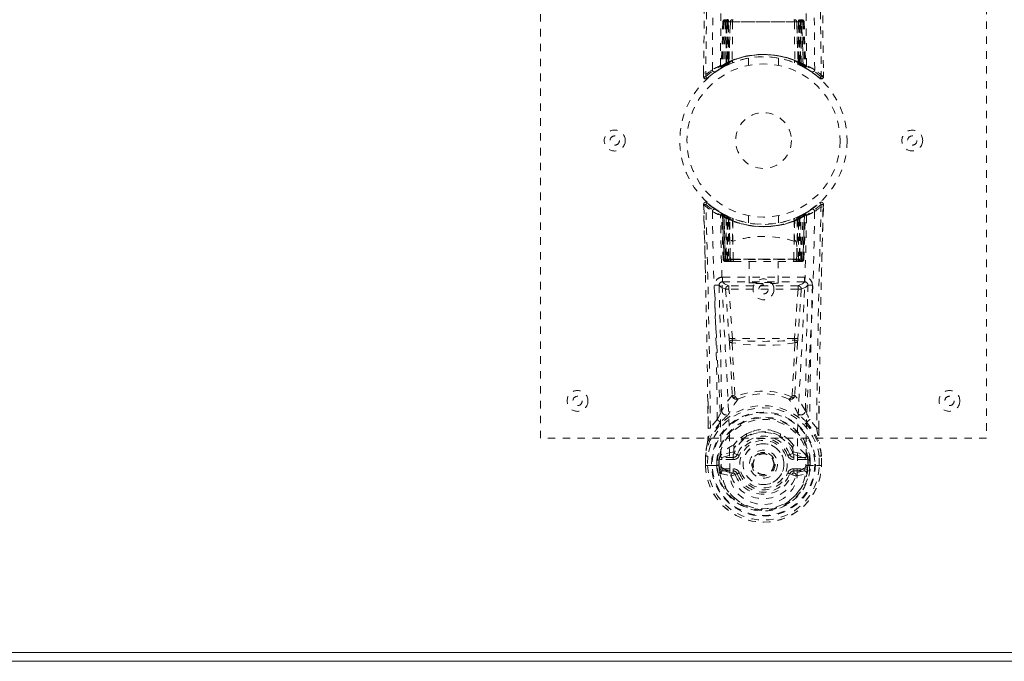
# Model space of a CAD drawing. Header units: inches. Extents: x 12.2 to 59.7, y 3.8 to 40.
# Tile 3 of 5: x 36 to 49.2, y 16.3 to 24.9. Entities that reach past the tile are written whole.
import ezdxf

# ---------------------------------------------------------------- set-up
doc = ezdxf.new("R2010")
doc.units = ezdxf.units.IN
doc.header["$MEASUREMENT"] = 0
doc.linetypes.add('SLD-Dashed', pattern=[0.075, 0.05, -0.025])
doc.linetypes.add('SLD-Solid', pattern=[0])

msp = doc.modelspace()

# ---------------------------------------------------------------- linework, layer by layer
at = {"color": 7, "linetype": 'SLD-Dashed', "lineweight": 0}
for p, q in [((42.961, 19.277), (42.961, 27.277)), ((48.961, 27.277), (48.961, 19.277)), ((45.415, 24.873), (45.394, 24.267)), ((45.428, 24.873), (45.408, 24.275)), ((45.428, 24.873), (45.415, 24.873)), ((45.447, 24.873), (45.426, 24.286)), ((45.449, 24.876), (45.427, 24.283)), ((45.514, 24.873), (45.447, 24.873)), ((45.454, 24.873), (45.454, 24.316)), ((45.461, 24.873), (45.454, 24.873)), ((45.461, 24.873), (46.46, 24.873)), ((45.461, 24.32), (45.461, 24.873)), ((45.467, 24.322), (45.468, 24.873)), ((45.468, 24.873), (45.474, 24.873)), ((45.474, 24.873), (45.474, 24.326)), ((46.448, 24.873), (45.474, 24.873)), ((45.486, 24.873), (45.486, 24.331)), ((45.492, 24.873), (45.486, 24.873)), ((45.492, 24.873), (46.43, 24.873)), ((45.492, 24.334), (45.492, 24.873)), ((45.495, 24.322), (45.514, 24.873)), ((45.515, 24.873), (45.496, 24.322)), ((45.514, 24.873), (45.515, 24.873)), ((45.545, 24.873), (45.54, 24.351)), ((46.377, 24.873), (45.545, 24.873)), ((46.377, 24.873), (46.381, 24.351)), ((46.426, 24.322), (46.407, 24.873)), ((46.407, 24.873), (46.408, 24.873)), ((46.408, 24.873), (46.427, 24.322)), ((46.475, 24.873), (46.408, 24.873)), ((46.436, 24.873), (46.43, 24.873)), ((46.43, 24.873), (46.43, 24.334)), ((46.436, 24.331), (46.436, 24.873)), ((46.448, 24.326), (46.448, 24.873)), ((46.448, 24.873), (46.454, 24.873)), ((46.454, 24.873), (46.455, 24.322)), ((46.468, 24.873), (46.46, 24.873)), ((46.46, 24.873), (46.46, 24.32)), ((46.468, 24.316), (46.468, 24.873)), ((46.495, 24.283), (46.473, 24.876)), ((46.475, 24.873), (46.496, 24.286)), ((46.493, 24.873), (46.514, 24.275)), ((46.507, 24.873), (46.493, 24.873)), ((46.507, 24.873), (46.528, 24.267)), ((45.761, 24.384), (45.761, 24.288)), ((46.161, 24.288), (46.161, 24.384)), ((45.379, 24.243), (45.393, 24.251)), ((45.394, 24.267), (45.408, 24.275)), ((45.411, 24.261), (45.478, 24.295)), ((45.426, 24.286), (45.495, 24.322)), ((45.454, 24.316), (45.461, 24.32)), ((45.466, 24.29), (45.454, 24.316)), ((45.466, 24.29), (45.458, 24.286)), ((45.474, 24.294), (45.461, 24.32)), ((45.474, 24.294), (45.466, 24.29)), ((45.474, 24.326), (45.467, 24.322)), ((45.48, 24.296), (45.467, 24.322)), ((45.471, 24.292), (45.48, 24.296)), ((45.486, 24.299), (45.474, 24.326)), ((45.478, 24.295), (45.479, 24.296)), ((45.479, 24.296), (45.486, 24.299)), ((45.486, 24.331), (45.492, 24.334)), ((45.498, 24.305), (45.486, 24.331)), ((45.504, 24.307), (45.492, 24.334)), ((45.496, 24.322), (45.495, 24.322)), ((45.504, 24.307), (45.498, 24.305)), ((46.43, 24.334), (46.418, 24.307)), ((46.424, 24.305), (46.418, 24.307)), ((46.436, 24.331), (46.424, 24.305)), ((46.427, 24.322), (46.426, 24.322)), ((46.427, 24.322), (46.496, 24.286)), ((46.43, 24.334), (46.436, 24.331)), ((46.448, 24.326), (46.436, 24.299)), ((46.455, 24.322), (46.442, 24.296)), ((46.443, 24.296), (46.444, 24.295)), ((46.444, 24.295), (46.459, 24.288)), ((46.455, 24.322), (46.448, 24.326)), ((46.46, 24.32), (46.448, 24.294)), ((46.455, 24.29), (46.448, 24.294)), ((46.468, 24.316), (46.455, 24.29)), ((46.482, 24.277), (46.455, 24.29)), ((46.46, 24.32), (46.468, 24.316)), ((46.464, 24.285), (46.511, 24.261)), ((46.514, 24.275), (46.528, 24.267)), ((46.523, 24.255), (46.537, 24.247)), ((46.529, 24.251), (46.542, 24.243)), ((45.155, 24.202), (45.154, 24.136)), ((45.155, 24.202), (45.154, 24.135)), ((45.154, 24.135), (45.184, 24.135)), ((45.157, 24.199), (45.156, 24.135)), ((45.204, 24.114), (45.245, 24.148)), ((46.676, 24.148), (46.718, 24.114)), ((46.737, 24.135), (46.717, 24.113)), ((46.767, 24.136), (46.766, 24.203)), ((45.157, 22.367), (45.155, 22.417)), ((45.157, 22.417), (45.158, 22.367)), ((45.179, 21.493), (45.16, 22.41)), ((46.633, 22.372), (46.615, 22.354)), ((46.764, 22.371), (46.765, 22.417)), ((46.765, 22.37), (46.766, 22.417)), ((45.395, 22.301), (45.382, 22.309)), ((45.401, 22.297), (45.388, 22.305)), ((45.396, 22.301), (45.395, 22.301)), ((45.41, 22.276), (45.397, 22.284)), ((45.418, 21.681), (45.397, 22.284)), ((45.399, 22.299), (45.398, 22.299)), ((45.431, 21.681), (45.41, 22.276)), ((45.41, 22.276), (45.431, 21.681)), ((45.41, 22.276), (45.41, 22.276)), ((45.413, 22.291), (45.413, 22.291)), ((45.478, 22.258), (45.413, 22.291)), ((45.429, 22.269), (45.45, 21.677)), ((45.495, 22.232), (45.429, 22.266)), ((45.449, 21.681), (45.429, 22.266)), ((45.457, 22.236), (45.47, 22.262)), ((45.475, 22.227), (45.487, 22.254)), ((45.48, 22.257), (45.478, 22.258)), ((45.487, 22.254), (45.48, 22.257)), ((45.49, 22.221), (45.501, 22.247)), ((45.501, 22.247), (45.519, 22.239)), ((45.508, 22.213), (45.519, 22.239)), ((45.761, 22.266), (45.761, 22.169)), ((46.161, 22.169), (46.161, 22.266)), ((46.403, 22.239), (46.421, 22.247)), ((46.493, 22.266), (46.427, 22.232)), ((46.439, 22.256), (46.451, 22.23)), ((46.444, 22.258), (46.442, 22.257)), ((46.508, 22.291), (46.444, 22.258)), ((46.47, 21.677), (46.493, 22.269)), ((46.473, 21.681), (46.493, 22.266)), ((46.511, 22.276), (46.491, 21.681)), ((46.491, 21.681), (46.511, 22.276)), ((46.504, 21.681), (46.525, 22.284)), ((46.508, 22.291), (46.508, 22.291)), ((46.525, 22.284), (46.511, 22.276)), ((46.511, 22.276), (46.511, 22.276)), ((46.523, 22.299), (46.523, 22.299)), ((46.54, 22.309), (46.526, 22.301)), ((46.526, 22.301), (46.526, 22.301)), ((45.457, 22.236), (45.457, 21.681)), ((45.475, 22.227), (45.457, 22.236)), ((45.471, 22.23), (45.49, 22.221)), ((45.471, 21.681), (45.471, 22.23)), ((45.475, 21.681), (45.475, 22.227)), ((45.489, 22.221), (45.489, 21.681)), ((45.508, 22.213), (45.489, 22.221)), ((45.49, 22.221), (45.49, 21.681)), ((45.495, 22.232), (45.497, 22.231)), ((45.514, 21.681), (45.495, 22.232)), ((45.497, 22.231), (45.514, 21.732)), ((45.508, 21.681), (45.508, 22.213)), ((45.547, 22.2), (45.542, 22.202)), ((45.544, 21.924), (45.542, 22.202)), ((45.55, 22.227), (45.546, 22.228)), ((45.547, 22.2), (45.549, 21.922)), ((46.376, 22.228), (46.371, 22.227)), ((46.373, 21.922), (46.375, 22.2)), ((46.38, 22.202), (46.375, 22.2)), ((46.38, 22.202), (46.377, 21.924)), ((46.407, 21.732), (46.425, 22.231)), ((46.427, 22.232), (46.408, 21.681)), ((46.433, 22.221), (46.414, 22.213)), ((46.414, 22.213), (46.414, 21.681)), ((46.425, 22.231), (46.427, 22.232)), ((46.432, 22.221), (46.451, 22.23)), ((46.432, 21.681), (46.432, 22.221)), ((46.433, 21.681), (46.433, 22.221)), ((46.465, 22.236), (46.447, 22.227)), ((46.447, 22.227), (46.447, 21.681)), ((46.451, 22.23), (46.451, 21.681)), ((46.464, 21.681), (46.465, 22.236)), ((45.548, 21.922), (45.549, 21.922)), ((45.554, 21.678), (45.548, 21.922)), ((46.368, 21.678), (46.374, 21.922)), ((46.373, 21.922), (46.374, 21.922)), ((45.418, 21.681), (45.431, 21.681)), ((45.449, 21.681), (45.514, 21.681)), ((45.457, 21.681), (45.475, 21.681)), ((45.458, 21.652), (45.471, 21.652)), ((45.461, 21.652), (45.471, 21.652)), ((45.49, 21.681), (45.471, 21.681)), ((45.479, 21.652), (45.471, 21.653)), ((45.471, 21.652), (45.472, 21.652)), ((46.447, 21.681), (45.475, 21.681)), ((45.479, 21.652), (45.537, 21.652)), ((45.489, 21.681), (45.508, 21.681)), ((45.49, 21.681), (46.432, 21.681)), ((46.414, 21.681), (45.508, 21.681)), ((45.531, 21.652), (45.508, 21.652)), ((45.515, 21.681), (45.514, 21.681)), ((45.515, 21.681), (45.516, 21.679)), ((45.544, 21.652), (45.561, 21.652)), ((45.544, 21.652), (45.544, 21.652)), ((45.561, 21.652), (46.361, 21.652)), ((45.766, 21.652), (45.766, 21.361)), ((46.156, 21.361), (46.156, 21.652)), ((46.361, 21.652), (46.377, 21.652)), ((46.377, 21.652), (46.378, 21.652)), ((46.385, 21.652), (46.443, 21.652)), ((46.414, 21.652), (46.385, 21.652)), ((46.408, 21.681), (46.406, 21.681)), ((46.406, 21.679), (46.406, 21.681)), ((46.408, 21.681), (46.473, 21.681)), ((46.414, 21.681), (46.433, 21.681)), ((46.414, 21.652), (46.414, 21.652)), ((46.414, 21.652), (46.432, 21.652)), ((46.451, 21.681), (46.432, 21.681)), ((46.447, 21.681), (46.464, 21.681)), ((46.45, 21.652), (46.461, 21.652)), ((46.45, 21.652), (46.45, 21.652)), ((46.45, 21.652), (46.464, 21.652)), ((46.473, 21.681), (46.473, 21.681)), ((46.491, 21.681), (46.504, 21.681)), ((45.409, 21.441), (45.409, 21.378)), ((46.513, 21.441), (45.409, 21.441)), ((45.409, 21.378), (46.513, 21.378)), ((45.497, 21.325), (45.497, 21.28)), ((46.425, 21.325), (45.497, 21.325)), ((46.425, 21.325), (46.425, 21.28)), ((46.513, 21.378), (46.513, 21.441)), ((45.452, 21.278), (45.499, 20.613)), ((46.425, 21.28), (45.497, 21.28)), ((45.544, 20.617), (45.497, 21.28)), ((46.425, 21.28), (46.378, 20.617)), ((46.469, 21.278), (46.423, 20.613)), ((46.425, 21.28), (46.469, 21.278)), ((46.378, 20.617), (45.544, 20.617)), ((45.216, 19.407), (45.212, 19.768)), ((45.575, 19.846), (45.575, 19.846)), ((46.347, 19.846), (46.347, 19.846)), ((46.705, 19.407), (46.71, 19.752)), ((45.339, 19.527), (45.246, 19.411)), ((46.676, 19.411), (46.582, 19.527)), ((45.809, 19.364), (45.733, 19.336)), ((46.189, 19.336), (46.115, 19.364)), ((48.961, 19.277), (42.961, 19.277)), ((45.607, 19.239), (45.558, 19.184)), ((46.363, 19.184), (46.314, 19.239)), ((45.563, 19.091), (45.396, 19.054)), ((45.553, 19.055), (45.565, 19.072)), ((45.564, 19.139), (45.563, 19.091)), ((45.566, 19.072), (45.608, 19.056)), ((46.314, 19.056), (46.356, 19.072)), ((46.356, 19.072), (46.369, 19.055)), ((46.357, 19.139), (46.359, 19.091)), ((46.359, 19.091), (46.526, 19.054)), ((45.182, 19.039), (45.181, 19.035)), ((45.181, 18.908), (45.181, 19.035)), ((45.183, 19.035), (45.182, 18.907)), ((45.211, 19.035), (45.21, 18.911)), ((45.362, 18.984), (45.332, 18.986)), ((45.332, 18.912), (45.332, 18.986)), ((45.362, 18.984), (45.361, 18.912)), ((45.366, 18.998), (45.362, 18.985)), ((45.366, 18.998), (45.366, 18.913)), ((45.4, 19.018), (45.553, 19.055)), ((45.4, 19.018), (45.4, 18.988)), ((45.553, 19.018), (45.4, 19.018)), ((45.553, 18.988), (45.4, 18.988)), ((45.553, 19.018), (45.553, 19.055)), ((45.553, 18.988), (45.553, 19.018)), ((46.369, 19.018), (46.369, 19.055)), ((46.369, 19.055), (46.522, 19.018)), ((46.522, 19.018), (46.369, 19.018)), ((46.369, 18.988), (46.369, 19.018)), ((46.522, 18.988), (46.369, 18.988)), ((46.522, 18.988), (46.522, 19.018)), ((46.56, 18.985), (46.556, 18.998)), ((46.556, 18.998), (46.556, 18.913)), ((46.59, 18.986), (46.56, 18.984)), ((46.561, 18.912), (46.56, 18.984)), ((46.59, 18.986), (46.59, 18.986)), ((46.59, 18.986), (46.59, 18.912)), ((46.711, 18.911), (46.711, 19.035)), ((46.74, 18.907), (46.739, 19.035)), ((46.74, 19.035), (46.74, 19.039)), ((46.741, 18.908), (46.74, 19.035)), ((45.181, 18.908), (45.184, 18.908)), ((45.184, 18.908), (45.211, 18.908)), ((45.211, 18.908), (45.229, 18.908)), ((45.229, 18.908), (45.247, 18.908)), ((45.229, 18.908), (45.229, 18.908)), ((45.247, 18.908), (45.389, 18.908)), ((45.361, 18.912), (45.332, 18.912)), ((45.332, 18.912), (45.332, 18.912)), ((45.366, 18.913), (45.361, 18.912)), ((45.368, 18.834), (45.361, 18.912)), ((45.383, 18.8), (45.525, 18.766)), ((45.413, 18.866), (45.413, 18.836)), ((45.413, 18.866), (45.553, 18.866)), ((45.552, 18.807), (45.413, 18.836)), ((45.413, 18.836), (45.553, 18.836)), ((45.553, 18.866), (45.553, 18.836)), ((45.553, 18.836), (45.553, 18.807)), ((46.117, 18.927), (46.117, 18.923)), ((46.369, 18.836), (46.369, 18.866)), ((46.369, 18.866), (46.509, 18.866)), ((46.369, 18.807), (46.369, 18.836)), ((46.509, 18.836), (46.369, 18.807)), ((46.369, 18.836), (46.509, 18.836)), ((46.397, 18.766), (46.539, 18.8)), ((46.509, 18.836), (46.509, 18.866)), ((46.532, 18.903), (46.533, 18.908)), ((46.533, 18.908), (46.675, 18.908)), ((46.556, 18.913), (46.561, 18.912)), ((46.59, 18.912), (46.561, 18.912)), ((46.59, 18.912), (46.59, 18.912)), ((46.675, 18.908), (46.693, 18.908)), ((46.693, 18.908), (46.711, 18.908)), ((46.693, 18.908), (46.693, 18.908)), ((46.711, 18.908), (46.738, 18.908)), ((46.738, 18.908), (46.741, 18.908)), ((45.608, 18.797), (45.581, 18.787)), ((46.341, 18.787), (46.314, 18.797))]:
    msp.add_line(p, q, dxfattribs=at)
at = {"color": 7, "linetype": 'SLD-Solid', "lineweight": 15}
for p, q in [((12.329, 16.395), (59.592, 16.395)), ((12.329, 16.395), (59.592, 16.395)), ((12.211, 16.277), (59.711, 16.277))]:
    msp.add_line(p, q, dxfattribs=at)
at = {"color": 7, "linetype": 'SLD-Dashed', "lineweight": 0, "flags": 128}
for points in [[(45.273, 24.229), (45.281, 25.276), (45.3, 26.321), (45.329, 27.363), (45.364, 28.401), (45.399, 29.435), (45.424, 30.465), (45.432, 31.49), (45.42, 32.51)], [(45.382, 24.285), (45.391, 25.329), (45.412, 26.372), (45.444, 27.412), (45.482, 28.447), (45.518, 29.479), (45.544, 30.505), (45.552, 31.527), (45.538, 32.544)], [(46.54, 24.285), (46.531, 25.329), (46.51, 26.373), (46.478, 27.412), (46.44, 28.448), (46.404, 29.479), (46.378, 30.506), (46.37, 31.528), (46.384, 32.544)], [(46.649, 24.229), (46.641, 25.276), (46.622, 26.321), (46.592, 27.363), (46.557, 28.401), (46.523, 29.435), (46.498, 30.465), (46.489, 31.49), (46.502, 32.51)], [(45.253, 32.008), (45.252, 30.542), (45.243, 29.07), (45.228, 27.623), (45.226, 27.402), (45.223, 27.172), (45.221, 26.969), (45.218, 26.77), (45.215, 26.555), (45.213, 26.405), (45.211, 26.248), (45.209, 26.091), (45.208, 25.974), (45.206, 25.834), (45.204, 25.672), (45.2, 25.34), (45.197, 25.135), (45.194, 24.88), (45.19, 24.619), (45.187, 24.371), (45.184, 24.135)], [(46.669, 32.008), (46.67, 30.544), (46.679, 29.07), (46.694, 27.623), (46.696, 27.376), (46.699, 27.118), (46.702, 26.902), (46.705, 26.673), (46.708, 26.423), (46.712, 26.152), (46.714, 25.934), (46.718, 25.671), (46.722, 25.348), (46.725, 25.137), (46.728, 24.879), (46.731, 24.617), (46.735, 24.369), (46.737, 24.135)], [(46.698, 31.956), (46.706, 29.386), (46.734, 26.761), (46.767, 24.135)], [(45.221, 31.085), (45.215, 29.386), (45.188, 26.761), (45.155, 24.202)], [(46.446, 24.902), (46.445, 24.902), (46.444, 24.902)], [(45.415, 24.873), (45.418, 24.873), (45.426, 24.873), (45.439, 24.873), (45.454, 24.873)], [(45.468, 24.873), (45.453, 24.873), (45.44, 24.873), (45.432, 24.873), (45.428, 24.873)], [(45.447, 24.873), (45.447, 24.873), (45.449, 24.873), (45.452, 24.873), (45.457, 24.873), (45.463, 24.873), (45.47, 24.873), (45.478, 24.873), (45.486, 24.873)], [(45.545, 24.873), (45.534, 24.873), (45.524, 24.873), (45.518, 24.873), (45.515, 24.873)], [(46.407, 24.873), (46.404, 24.873), (46.397, 24.873), (46.388, 24.873), (46.377, 24.873)], [(46.436, 24.873), (46.444, 24.873), (46.452, 24.873), (46.459, 24.873), (46.465, 24.873), (46.47, 24.873), (46.473, 24.873), (46.475, 24.873), (46.475, 24.873)], [(46.493, 24.873), (46.49, 24.873), (46.481, 24.873), (46.469, 24.873), (46.454, 24.873)], [(46.468, 24.873), (46.483, 24.873), (46.496, 24.873), (46.504, 24.873), (46.507, 24.873)], [(46.475, 24.873), (46.474, 24.879), (46.473, 24.881)], [(45.322, 24.204), (45.37, 24.237), (45.415, 24.263)], [(46.497, 24.278), (46.496, 24.284), (46.496, 24.286)], [(46.512, 24.26), (46.552, 24.237), (46.6, 24.205)], [(46.534, 24.25), (46.528, 24.261), (46.523, 24.275)], [(45.157, 24.136), (45.159, 24.128), (45.163, 24.12), (45.168, 24.114), (45.174, 24.109), (45.181, 24.106), (45.189, 24.105), (45.196, 24.107), (45.202, 24.111)], [(45.204, 24.113), (45.237, 24.141), (45.245, 24.148)], [(46.719, 24.115), (46.726, 24.112), (46.734, 24.109), (46.742, 24.109), (46.75, 24.11), (46.757, 24.113), (46.763, 24.119), (46.766, 24.125), (46.767, 24.133)], [(46.767, 24.135), (46.767, 24.136), (46.765, 24.136), (46.759, 24.135), (46.749, 24.135), (46.743, 24.135), (46.737, 24.135)], [(46.741, 21.449), (46.742, 21.523), (46.746, 21.696), (46.751, 21.905), (46.757, 22.152), (46.762, 22.41)], [(45.274, 22.324), (45.281, 21.871), (45.293, 21.421), (45.31, 20.978), (45.332, 20.542), (45.362, 19.976), (45.385, 19.429), (45.39, 18.903)], [(45.507, 18.836), (45.502, 19.366), (45.479, 19.915), (45.447, 20.482), (45.424, 20.919), (45.405, 21.364), (45.391, 21.815), (45.383, 22.268)], [(45.405, 22.296), (45.398, 22.3), (45.396, 22.301)], [(45.427, 22.274), (45.423, 22.284), (45.417, 22.289)], [(45.469, 22.26), (45.462, 22.265), (45.453, 22.27)], [(45.471, 22.23), (45.475, 22.239), (45.479, 22.248), (45.482, 22.254), (45.483, 22.256)], [(45.501, 22.247), (45.5, 22.246), (45.497, 22.24), (45.493, 22.231), (45.489, 22.221)], [(46.414, 22.213), (46.41, 22.223), (46.406, 22.232), (46.404, 22.237), (46.403, 22.239)], [(46.539, 22.268), (46.53, 21.815), (46.517, 21.364), (46.498, 20.919), (46.475, 20.483), (46.443, 19.915), (46.419, 19.366), (46.415, 18.836)], [(46.42, 22.247), (46.421, 22.245), (46.424, 22.239), (46.428, 22.231), (46.432, 22.221)], [(46.433, 22.221), (46.429, 22.231), (46.425, 22.24), (46.422, 22.246), (46.421, 22.247)], [(46.447, 22.227), (46.442, 22.237), (46.438, 22.246), (46.436, 22.252), (46.435, 22.254)], [(46.465, 22.236), (46.46, 22.246), (46.456, 22.254), (46.453, 22.26), (46.452, 22.262)], [(46.469, 22.27), (46.46, 22.265), (46.453, 22.26)], [(46.648, 22.324), (46.641, 21.871), (46.629, 21.421), (46.612, 20.978), (46.59, 20.542), (46.56, 19.976), (46.537, 19.429), (46.532, 18.903)], [(45.514, 21.732), (45.514, 21.844), (45.518, 21.9), (45.525, 21.926), (45.528, 21.931), (45.531, 21.933), (45.533, 21.933), (45.534, 21.933), (45.537, 21.932), (45.54, 21.929), (45.544, 21.924)], [(45.544, 21.924), (45.546, 21.922), (45.547, 21.922), (45.547, 21.922), (45.548, 21.922)], [(46.374, 21.922), (46.375, 21.922), (46.375, 21.922), (46.376, 21.922), (46.377, 21.924)], [(46.377, 21.924), (46.382, 21.929), (46.384, 21.932), (46.388, 21.933), (46.389, 21.933), (46.391, 21.933), (46.393, 21.931), (46.397, 21.926), (46.404, 21.9), (46.408, 21.844), (46.407, 21.732)], [(45.514, 21.732), (45.514, 21.731), (45.515, 21.681)], [(46.406, 21.681), (46.407, 21.731), (46.407, 21.732)], [(45.457, 21.681), (45.442, 21.681), (45.429, 21.681), (45.421, 21.681), (45.418, 21.681), (45.418, 21.681)], [(45.431, 21.681), (45.435, 21.681), (45.444, 21.681), (45.456, 21.681), (45.471, 21.681)], [(45.489, 21.681), (45.473, 21.681), (45.466, 21.681), (45.46, 21.681), (45.455, 21.681), (45.452, 21.681), (45.45, 21.681), (45.449, 21.681)], [(45.554, 21.678), (45.756, 21.678), (45.961, 21.678), (46.166, 21.678), (46.368, 21.678)], [(46.473, 21.681), (46.472, 21.681), (46.47, 21.681), (46.467, 21.681), (46.462, 21.681), (46.456, 21.681), (46.448, 21.681), (46.433, 21.681)], [(46.451, 21.681), (46.465, 21.681), (46.478, 21.681), (46.487, 21.681), (46.491, 21.681)], [(46.504, 21.681), (46.503, 21.681), (46.501, 21.681), (46.492, 21.681), (46.48, 21.681), (46.464, 21.681)], [(45.364, 21.332), (45.393, 21.305), (45.452, 21.278)], [(45.364, 21.332), (45.385, 20.488), (45.398, 19.646)], [(45.497, 21.325), (45.438, 21.351), (45.409, 21.378)], [(46.513, 21.378), (46.484, 21.351), (46.425, 21.325)], [(46.469, 21.278), (46.529, 21.305), (46.558, 21.332)], [(46.524, 19.646), (46.537, 20.488), (46.558, 21.332)], [(45.497, 21.28), (45.481, 21.279), (45.467, 21.279), (45.457, 21.278), (45.452, 21.278)], [(45.499, 20.613), (45.503, 20.614), (45.514, 20.615), (45.528, 20.616), (45.544, 20.617)], [(45.499, 20.613), (45.501, 20.591), (45.504, 20.57)], [(45.504, 20.57), (45.523, 20.211), (45.54, 19.859)], [(46.384, 20.56), (46.245, 20.536), (46.103, 20.527), (45.961, 20.525), (45.818, 20.527), (45.677, 20.536), (45.538, 20.56)], [(45.538, 20.56), (45.557, 20.199), (45.575, 19.846)], [(45.548, 20.596), (45.546, 20.606), (45.544, 20.617)], [(46.347, 19.846), (46.365, 20.199), (46.384, 20.56)], [(46.378, 20.617), (46.376, 20.606), (46.374, 20.596)], [(46.378, 20.617), (46.394, 20.616), (46.408, 20.615), (46.418, 20.614), (46.423, 20.613)], [(46.418, 20.57), (46.399, 20.211), (46.382, 19.859)], [(46.418, 20.57), (46.421, 20.591), (46.423, 20.613)], [(45.215, 19.769), (45.217, 19.648), (45.218, 19.409)], [(45.539, 19.852), (45.465, 19.755), (45.398, 19.646)], [(45.539, 19.852), (45.541, 19.842), (45.545, 19.833), (45.551, 19.827), (45.558, 19.822), (45.565, 19.821), (45.573, 19.822), (45.58, 19.827), (45.586, 19.834)], [(46.336, 19.834), (46.342, 19.827), (46.349, 19.822), (46.356, 19.821), (46.364, 19.822), (46.371, 19.827), (46.377, 19.833), (46.381, 19.842), (46.383, 19.852)], [(46.524, 19.646), (46.457, 19.755), (46.383, 19.852)], [(46.704, 19.409), (46.705, 19.643), (46.706, 19.753)], [(45.492, 19.598), (45.487, 19.592), (45.479, 19.584)], [(46.443, 19.584), (46.434, 19.592), (46.43, 19.598)], [(45.382, 19.491), (45.283, 19.366), (45.209, 19.216)], [(46.54, 19.491), (46.641, 19.362), (46.713, 19.216)], [(45.733, 19.336), (45.635, 19.269), (45.607, 19.239)], [(46.314, 19.239), (46.287, 19.269), (46.189, 19.336)], [(45.209, 19.216), (45.192, 19.128), (45.182, 19.039)], [(45.209, 19.216), (45.207, 19.21), (45.207, 19.205)], [(46.715, 19.205), (46.715, 19.21), (46.713, 19.216)], [(46.74, 19.039), (46.729, 19.128), (46.713, 19.216)], [(46.359, 19.091), (46.358, 19.079), (46.356, 19.072), (46.356, 19.072)], [(45.181, 19.035), (45.181, 19.035), (45.182, 19.035), (45.185, 19.035), (45.189, 19.035), (45.193, 19.035), (45.199, 19.035), (45.205, 19.035), (45.211, 19.035)], [(45.211, 19.035), (45.206, 19.035), (45.2, 19.036), (45.195, 19.037), (45.191, 19.037), (45.187, 19.038), (45.184, 19.038), (45.183, 19.039), (45.182, 19.039)], [(45.362, 18.984), (45.362, 18.984), (45.362, 18.985)], [(45.4, 18.988), (45.382, 18.99), (45.366, 18.998)], [(45.366, 18.998), (45.366, 18.998), (45.366, 18.998), (45.366, 18.998), (45.366, 18.998), (45.366, 18.998), (45.366, 18.998), (45.366, 18.998), (45.366, 18.998)], [(45.396, 19.054), (45.389, 19.046), (45.374, 19.033)], [(45.636, 19.046), (45.631, 19.048), (45.626, 19.05), (45.621, 19.052), (45.617, 19.053), (45.613, 19.055), (45.61, 19.056), (45.609, 19.056), (45.608, 19.056)], [(46.286, 19.046), (46.291, 19.048), (46.296, 19.05), (46.301, 19.052), (46.305, 19.053), (46.309, 19.055), (46.311, 19.056), (46.313, 19.056), (46.314, 19.056)], [(46.556, 18.998), (46.54, 18.99), (46.522, 18.988)], [(46.548, 19.033), (46.542, 19.038), (46.526, 19.054)], [(46.556, 18.998), (46.556, 18.998), (46.556, 18.998), (46.556, 18.998), (46.556, 18.998), (46.556, 18.998), (46.556, 18.998), (46.556, 18.998), (46.556, 18.998)], [(46.56, 18.984), (46.56, 18.984), (46.56, 18.985)], [(46.74, 19.039), (46.739, 19.039), (46.737, 19.038), (46.734, 19.038), (46.731, 19.037), (46.726, 19.037), (46.721, 19.036), (46.716, 19.035), (46.711, 19.035)], [(46.711, 19.035), (46.717, 19.035), (46.723, 19.035), (46.729, 19.035), (46.733, 19.035), (46.737, 19.035), (46.739, 19.035), (46.741, 19.035), (46.74, 19.035)], [(45.21, 18.911), (45.204, 18.911), (45.198, 18.911), (45.192, 18.911), (45.188, 18.911), (45.184, 18.911), (45.182, 18.911), (45.18, 18.91), (45.181, 18.908)], [(45.371, 18.849), (45.39, 18.861), (45.413, 18.866)], [(45.39, 18.903), (45.389, 18.905), (45.389, 18.908)], [(45.39, 18.903), (45.394, 18.893), (45.401, 18.884)], [(45.507, 18.836), (45.504, 18.836), (45.502, 18.837)], [(46.415, 18.836), (46.413, 18.754), (46.393, 18.673), (46.355, 18.595), (46.299, 18.524), (46.229, 18.466), (46.146, 18.422), (46.056, 18.394), (45.961, 18.385), (45.866, 18.395), (45.776, 18.422), (45.693, 18.466), (45.622, 18.524), (45.567, 18.595), (45.529, 18.673), (45.509, 18.754), (45.507, 18.836)], [(45.581, 18.787), (45.574, 18.799), (45.57, 18.803), (45.565, 18.805), (45.561, 18.806), (45.557, 18.807), (45.548, 18.805), (45.538, 18.802), (45.53, 18.796), (45.526, 18.792), (45.524, 18.786), (45.524, 18.768)], [(45.636, 18.807), (45.631, 18.805), (45.626, 18.804), (45.621, 18.802), (45.617, 18.8), (45.613, 18.799), (45.61, 18.798), (45.609, 18.797), (45.608, 18.797)], [(46.286, 18.807), (46.291, 18.805), (46.296, 18.804), (46.301, 18.802), (46.305, 18.8), (46.309, 18.799), (46.311, 18.798), (46.313, 18.797), (46.314, 18.797)], [(46.398, 18.768), (46.399, 18.781), (46.396, 18.791), (46.394, 18.794), (46.391, 18.797), (46.383, 18.802), (46.374, 18.805), (46.363, 18.806), (46.357, 18.805), (46.352, 18.802), (46.346, 18.797), (46.341, 18.787)], [(46.42, 18.837), (46.417, 18.836), (46.415, 18.836)], [(46.509, 18.866), (46.531, 18.861), (46.551, 18.849)], [(46.532, 18.903), (46.527, 18.893), (46.521, 18.884)], [(46.741, 18.908), (46.741, 18.91), (46.74, 18.911), (46.738, 18.911), (46.734, 18.911), (46.729, 18.911), (46.724, 18.911), (46.718, 18.911), (46.711, 18.911)], [(45.581, 18.787), (45.578, 18.786), (45.573, 18.784), (45.564, 18.781), (45.554, 18.777), (45.544, 18.773), (45.535, 18.77), (45.528, 18.768), (45.525, 18.766)], [(46.341, 18.787), (46.343, 18.786), (46.349, 18.784), (46.358, 18.781), (46.368, 18.777), (46.378, 18.773), (46.387, 18.77), (46.394, 18.768), (46.397, 18.766)]]:
    msp.add_lwpolyline(points, dxfattribs=at)
at = {"color": 7, "linetype": 'SLD-Dashed', "lineweight": 0}
for centre, radius in [((45.961, 23.277), 1.125), ((45.961, 23.277), 1.03), ((45.961, 23.277), 0.375), ((43.961, 23.277), 0.141), ((43.961, 23.277), 0.0625), ((47.961, 23.277), 0.14), ((47.961, 23.277), 0.0625), ((45.961, 21.277), 0.14), ((45.961, 21.277), 0.0625), ((43.461, 19.777), 0.14), ((48.461, 19.777), 0.14), ((43.461, 19.777), 0.0625), ((48.461, 19.777), 0.0625), ((45.961, 18.927), 0.7), ((45.961, 18.927), 0.69), ((45.961, 18.927), 0.623), ((45.961, 18.927), 0.32), ((45.961, 18.927), 0.275), ((45.961, 18.927), 0.188), ((45.961, 18.927), 0.156), ((45.961, 18.927), 0.142), ((45.961, 18.927), 0.14), ((45.961, 18.927), 0.138)]:
    msp.add_circle(centre, radius, dxfattribs=at)
at = {"color": 7, "linetype": 'SLD-Solid', "lineweight": 15}
for radius, start, end in [(23.75, 0, 180), (23.632, 0.2864, 179.7136), (23.632, 0.2864, 179.7136)]:
    msp.add_arc((35.961, 16.277), radius, start, end, dxfattribs=at)
at = {"color": 7, "linetype": 'SLD-Dashed', "lineweight": 0}
for centre, radius, start, end in [((45.445, 24.872), 0.03, 90.0046, 178.0052), ((45.476, 24.829), 0.0742, 106.7376, 144.0535), ((45.458, 24.872), 0.03, 90.029, 178.0312), ((45.473, 24.737), 0.164, 91.7054, 100.6249), ((45.477, 24.872), 0.03, 90.0636, 178.0674), ((45.482, 24.867), 0.0356, 82.0677, 170.2942), ((45.873, 24.88), 0.412, 176.9633, 180.989), ((46.054, 24.879), 0.586, 177.9668, 180.6068), ((45.9, 24.88), 0.426, 177.0605, 180.9568), ((45.931, 24.88), 0.445, 177.1783, 180.911), ((45.937, 24.88), 0.445, 177.1783, 180.911), ((45.544, 24.872), 0.0299, 90.1874, 178.2036), ((45.545, 24.872), 0.0299, 90.1874, 178.2025), ((45.581, 24.879), 0.0369, 141.8596, 189.6642), ((46.342, 24.879), 0.0354, 349.2791, 39.1992), ((46.377, 24.872), 0.0299, 1.7975, 89.8126), ((46.378, 24.872), 0.0299, 1.7969, 89.8133), ((45.984, 24.88), 0.446, 359.0871, 2.8074), ((45.991, 24.88), 0.445, 359.089, 2.8217), ((46.445, 24.872), 0.03, 1.932, 89.937), ((46.021, 24.88), 0.426, 359.0463, 2.9388), ((45.868, 24.879), 0.586, 359.3932, 2.0332), ((46.449, 24.734), 0.166, 79.5994, 88.3408), ((46.048, 24.88), 0.412, 359.011, 3.0367), ((46.463, 24.872), 0.03, 1.9688, 89.971), ((46.446, 24.829), 0.0742, 35.947, 73.2627), ((46.477, 24.872), 0.03, 1.9948, 89.9954), ((45.961, 23.276), 1.158, 47.8705, 132.129), ((45.961, 23.245), 1.19, 60.8884, 119.1116), ((45.961, 23.277), 1.127, 60.489, 119.511), ((45.961, 23.278), 1.155, 64.3786, 115.6214), ((45.961, 23.278), 1.155, 65.0796, 114.9204), ((45.961, 23.278), 1.155, 66.0603, 113.9397), ((45.961, 23.313), 1.12, 67.9468, 112.0532), ((45.961, 23.235), 1.209, 124.6686, 131.8405), ((45.948, 23.038), 1.369, 114.4305, 119.5496), ((45.303, 24.229), 0.03, 180.1685, 304.0692), ((45.961, 23.277), 1.127, 119.5109, 124.6485), ((45.364, 24.268), 0.03, 301.0456, 358.0159), ((45.423, 24.297), 0.0429, 196.9738, 245.8348), ((45.378, 24.276), 0.0299, 300.2744, 358.0935), ((45.947, 23.3), 1.1, 118.6341, 120.2636), ((45.942, 23.653), 0.823, 126.3696, 131.7338), ((45.936, 23.664), 0.808, 125.4882, 130.8712), ((45.411, 24.418), 0.138, 269.4164, 293.4592), ((45.961, 23.276), 1.129, 114.2673, 119.1928), ((45.396, 24.287), 0.0299, 299.2275, 358.1957), ((45.398, 24.285), 0.0273, 297.6533, 2.2992), ((45.94, 23.665), 0.806, 124.3182, 129.6142), ((45.465, 24.322), 0.0297, 295.4775, 358.5235), ((45.466, 24.323), 0.0297, 295.4326, 358.5191), ((45.916, 23.726), 0.729, 121.0015, 125.2158), ((45.511, 24.333), 0.0345, 344.8537, 31.0155), ((46.411, 24.333), 0.0346, 148.9858, 195.1426), ((46.006, 23.726), 0.73, 54.7847, 58.9977), ((45.962, 23.278), 1.126, 60.8009, 65.7389), ((46.456, 24.323), 0.0297, 181.4809, 244.5674), ((46.457, 24.322), 0.0297, 181.4765, 244.5225), ((45.981, 23.665), 0.807, 50.3871, 55.6805), ((45.961, 23.277), 1.127, 59.7389, 64.7262), ((45.982, 23.661), 0.813, 49.1444, 54.4963), ((45.95, 23.255), 1.154, 59.9613, 64.0333), ((45.98, 23.653), 0.823, 48.2659, 53.6309), ((46.525, 24.287), 0.0299, 181.8043, 240.7725), ((46.526, 24.287), 0.03, 196.8894, 241.2704), ((46.544, 24.276), 0.0299, 181.9065, 239.7256), ((46.499, 24.297), 0.0429, 294.1636, 343.0272), ((45.961, 23.277), 1.127, 55.3511, 60.4895), ((46.578, 24.305), 0.0714, 211.6404, 238.9253), ((45.968, 23.288), 1.114, 58.9527, 59.8458), ((46.558, 24.268), 0.03, 181.9874, 238.9511), ((45.973, 23.038), 1.37, 60.4506, 65.5693), ((46.619, 24.229), 0.03, 235.9359, 359.8269), ((45.958, 23.231), 1.213, 48.1756, 55.3203), ((45.184, 24.135), 0.03, 179.2802, 312.1361), ((45.255, 24.179), 0.0832, 211.8573, 232.5969), ((45.956, 23.283), 1.12, 124.6281, 132.0876), ((45.963, 23.28), 1.124, 47.9074, 55.363), ((46.737, 24.135), 0.03, 227.8635, 0.7202), ((45.185, 22.418), 0.03, 47.9295, 181.493), ((45.194, 21.789), 0.628, 90.8086, 93.5448), ((45.945, 23.301), 1.185, 228.2245, 235.5017), ((45.593, 22.064), 0.54, 135.8872, 139.0454), ((-98.396, 18.006), 143.649, 0.56039, 1.75988), ((45.961, 23.278), 1.158, 227.9756, 312.0241), ((45.956, 23.27), 1.119, 228.0227, 235.4136), ((45.563, 22.763), 0.483, 223.7179, 237.8666), ((45.987, 23.242), 1.084, 304.5129, 311.3066), ((45.977, 23.3), 1.185, 304.4966, 311.7777), ((196.739, 17.876), 150.072, 178.26579, 179.41395), ((46.736, 22.418), 0.03, 358.5066, 132.071), ((45.756, 21.539), 1.317, 41.8869, 43.1806), ((46.748, 22.326), 0.0927, 78.5042, 97.1424), ((-92.432, 18.13), 137.653, 0.68189, 1.76383), ((45.304, 22.324), 0.03, 55.9393, 180.2021), ((45.947, 23.515), 1.368, 240.5363, 245.6791), ((45.961, 23.277), 1.128, 235.3889, 240.552), ((45.367, 22.283), 0.03, 1.9839, 59.1131), ((45.424, 22.256), 0.043, 114.3096, 163.0474), ((45.961, 23.308), 1.19, 240.9438, 299.0562), ((45.37, 22.284), 0.0272, 359.2982, 40.306), ((45.885, 23.14), 0.971, 239.6346, 243.7724), ((45.38, 22.275), 0.0299, 1.9065, 59.8862), ((45.381, 22.275), 0.0299, 1.7787, 59.8752), ((45.913, 22.865), 0.776, 228.3687, 234.0822), ((45.961, 23.277), 1.127, 240.552, 299.448), ((45.91, 22.856), 0.765, 229.2489, 234.9585), ((45.399, 22.265), 0.0299, 1.8107, 60.9278), ((45.96, 23.276), 1.127, 240.9508, 245.9073), ((45.909, 22.847), 0.753, 230.4457, 236.1404), ((45.465, 22.231), 0.0297, 1.5049, 64.5516), ((45.467, 22.23), 0.0297, 1.5059, 64.6537), ((46.082, 23.013), 0.837, 293.5933, 295.4291), ((45.96, 23.279), 1.13, 294.0998, 299.0418), ((46.454, 22.23), 0.0297, 115.3438, 178.4947), ((46.456, 22.231), 0.0297, 115.4474, 178.4955), ((46.013, 22.847), 0.754, 303.8606, 309.5533), ((46.012, 22.855), 0.765, 305.0412, 310.7517), ((46.009, 22.865), 0.776, 305.9176, 311.6316), ((46.037, 23.14), 0.971, 296.2289, 300.3638), ((46.523, 22.265), 0.0299, 119.1027, 178.1895), ((46.523, 22.265), 0.03, 119.0569, 163.2405), ((46.541, 22.275), 0.0299, 120.1138, 178.0935), ((46.541, 22.275), 0.0299, 120.1292, 178.2156), ((45.961, 23.277), 1.128, 299.4482, 304.6109), ((46.498, 22.256), 0.0429, 16.9288, 65.7155), ((46.555, 22.283), 0.03, 120.8869, 178.0161), ((46.552, 22.284), 0.0272, 139.694, 180.7018), ((45.975, 23.515), 1.368, 294.3206, 299.464), ((46.618, 22.324), 0.03, 359.8128, 124.0459), ((184.646, 18.124), 137.946, 178.23615, 179.32379), ((45.961, 23.275), 1.155, 245.1323, 294.8677), ((45.961, 23.276), 1.155, 245.9282, 294.0718), ((45.904, 22.809), 0.707, 234.8596, 239.2243), ((45.961, 23.276), 1.155, 246.9085, 293.0915), ((45.513, 22.219), 0.0346, 329.0849, 15.1598), ((45.517, 22.218), 0.0349, 329.3511, 15.0796), ((45.961, 23.24), 1.12, 248.2839, 291.7161), ((46.405, 22.218), 0.0349, 164.9221, 210.6448), ((46.409, 22.219), 0.0346, 164.8398, 210.9155), ((46.017, 22.81), 0.708, 300.7765, 305.1397), ((45.961, 20.656), 1.332, 71.9765, 108.0232), ((45.448, 21.682), 0.03, 181.9955, 269.995), ((45.482, 21.731), 0.0807, 218.1981, 252.5534), ((45.461, 21.682), 0.03, 181.9315, 269.9254), ((45.477, 21.68), 0.0276, 179.1244, 257.232), ((45.479, 21.674), 0.0218, 247.418, 275.2029), ((45.905, 21.674), 0.435, 179.0669, 182.8857), ((45.899, 21.674), 0.424, 179.0336, 182.9445), ((45.945, 21.674), 0.456, 179.1107, 182.7536), ((45.929, 21.674), 0.439, 179.0648, 182.8414), ((45.969, 21.674), 0.461, 179.1098, 182.7082), ((45.544, 21.682), 0.0299, 181.8048, 269.8248), ((45.549, 22.209), 0.53, 266.3906, 270.5178), ((45.545, 21.681), 0.0295, 183.461, 269.0184), ((45.587, 21.673), 0.0334, 170.2388, 218.8814), ((46.335, 21.673), 0.0334, 321.1186, 9.7612), ((46.373, 22.209), 0.53, 269.4822, 273.6094), ((46.377, 21.681), 0.0295, 270.9986, 356.5219), ((46.378, 21.682), 0.0299, 270.1774, 358.193), ((45.953, 21.674), 0.461, 357.29, 0.8921), ((45.977, 21.674), 0.456, 357.2464, 0.8893), ((45.992, 21.674), 0.44, 357.1637, 0.9325), ((46.438, 21.687), 0.0354, 260.9591, 350.2104), ((46.443, 21.682), 0.03, 270.0585, 358.0722), ((46.022, 21.674), 0.424, 357.0555, 0.9664), ((46.016, 21.674), 0.435, 357.1143, 0.9331), ((46.461, 21.682), 0.03, 270.0285, 358.0315), ((46.44, 21.731), 0.0807, 287.4468, 321.8016), ((46.474, 21.682), 0.03, 270.005, 358.0045), ((45.409, 21.336), 0.105, 89.8859, 181.4314), ((45.327, 21.007), 0.327, 83.5347, 94.0543), ((-55.931, 18.46), 101.276, 0.60371, 1.62594), ((45.409, 21.333), 0.045, 89.8872, 181.4239), ((45.497, 21.28), 0.0451, 90.3592, 183.0901), ((46.424, 21.28), 0.0451, 356.9093, 89.6278), ((46.513, 21.336), 0.105, 358.5858, 90.0969), ((46.513, 21.333), 0.045, 358.5761, 90.1128), ((46.594, 21.008), 0.326, 85.9332, 96.4777), ((147.848, 18.46), 101.271, 178.37404, 179.39631), ((45.546, 20.548), 0.0477, 87.4371, 152.238), ((45.532, 20.604), 0.0441, 230.1843, 277.6308), ((45.814, 20.5), 0.283, 160.1761, 167.6062), ((45.961, 25.42), 4.842, 265.1093, 274.8903), ((46.112, 20.501), 0.279, 12.3355, 19.883), ((46.376, 20.548), 0.0476, 27.7581, 92.5676), ((46.39, 20.604), 0.0441, 262.3751, 309.8105), ((45.527, 19.858), 0.0134, 335.6108, 7.2615), ((45.57, 19.886), 0.0407, 221.3941, 276.0532), ((45.961, 18.931), 0.977, 67.4212, 112.5685), ((45.961, 19.014), 0.859, 66.6049, 113.3943), ((46.351, 19.886), 0.0408, 263.9513, 318.5805), ((46.395, 19.858), 0.0133, 172.8323, 204.5027), ((46.633, 19.025), 1.277, 142.4875, 153.3056), ((45.599, 19.859), 0.0605, 186.6649, 290.1515), ((45.59, 19.849), 0.0161, 192.2834, 252.6713), ((45.633, 19.85), 0.0498, 199.5588, 255.0348), ((46.323, 19.859), 0.0605, 249.8482, 353.3354), ((46.289, 19.85), 0.0498, 284.9635, 340.4417), ((45.292, 19.027), 1.273, 26.6779, 37.5286), ((46.331, 19.849), 0.0161, 287.3337, 347.7627), ((45.961, 18.927), 0.787, 8.1858, 171.8142), ((45.961, 18.927), 0.758, 8.1858, 171.8142), ((44.174, 20.172), 1.332, 331.0188, 336.7425), ((45.458, 19.649), 0.0605, 182.4465, 303.6198), ((46.463, 19.649), 0.0605, 236.3802, 357.5535), ((47.749, 20.173), 1.333, 203.2595, 208.9792), ((45.961, 18.927), 0.632, 5.3576, 174.6424), ((45.503, 19.682), 0.226, 223.4628, 237.5599), ((45.961, 18.927), 0.602, 5.5122, 174.4878), ((47.105, 17.786), 2.424, 132.1305, 135.2898), ((44.817, 17.786), 2.424, 44.7105, 47.8689), ((46.425, 19.674), 0.215, 302.0815, 316.8956), ((43.905, 19.367), 1.312, 352.9102, 1.7777), ((41.087, 20.104), 4.216, 347.8424, 350.5479), ((45.238, 19.358), 0.0537, 81.0685, 113.5783), ((45.961, 18.938), 0.417, 18.6623, 161.3014), ((45.766, 19.326), 0.0346, 162.699, 217.831), ((45.961, 18.898), 0.463, 61.3226, 118.6788), ((45.961, 18.989), 0.405, 67.6958, 112.1087), ((46.156, 19.326), 0.0346, 322.1679, 17.3034), ((46.684, 19.358), 0.0537, 66.4217, 98.9315), ((50.83, 20.103), 4.212, 189.4513, 192.1596), ((48.021, 19.367), 1.316, 178.232, 187.0754), ((46.562, 18.913), 1.386, 167.8614, 174.9719), ((45.961, 18.896), 0.465, 118.517, 148.4794), ((45.961, 18.927), 0.376, 20.1713, 159.8287), ((45.961, 18.927), 0.346, 20.1713, 159.8287), ((45.961, 18.927), 0.275, 89.9999, 270.0001), ((45.961, 18.927), 0.275, 270.0001, 89.9999), ((45.961, 18.896), 0.464, 31.5042, 61.5008), ((45.361, 18.913), 1.385, 5.0257, 12.141), ((45.74, 18.791), 0.433, 114.7988, 142.5936), ((45.475, 19.15), 0.0897, 352.8473, 22.4207), ((45.63, 19.091), 0.0674, 179.7943, 196.5053), ((45.961, 18.927), 0.157, 84.1567, 107.2456), ((46.438, 19.151), 0.0815, 156.055, 188.6774), ((46.186, 18.796), 0.427, 37.2045, 65.4031), ((45.497, 18.988), 0.131, 160.0098, 175.4863), ((45.4, 19.048), 0.0304, 210.791, 270.6152), ((45.553, 19.077), 0.059, 270, 339.8287), ((45.553, 19.077), 0.089, 269.9999, 339.8287), ((46.369, 19.077), 0.089, 200.1705, 270.0006), ((46.369, 19.077), 0.059, 200.1713, 270), ((46.522, 19.048), 0.0304, 269.3848, 329.209), ((46.464, 18.996), 0.0912, 1.1081, 23.3945), ((45.961, 18.927), 0.781, 181.2987, 358.7132), ((45.961, 18.927), 0.78, 181.4115, 358.5885), ((45.961, 18.927), 0.751, 181.2112, 358.7888), ((45.961, 18.927), 0.63, 181.3319, 358.668), ((45.961, 18.927), 0.595, 181.3275, 187.5324), ((45.961, 18.927), 0.6, 190.4653, 358.6279), ((45.596, 18.879), 0.227, 187.5986, 200.4179), ((45.412, 18.806), 0.0298, 88.4967, 192.2556), ((45.961, 18.887), 0.572, 177.9355, 2.0645), ((45.522, 19.011), 0.175, 226.4368, 263.5816), ((45.553, 18.776), 0.03, 90.8926, 199.8087), ((45.553, 18.777), 0.0298, 19.9088, 90.2813), ((45.553, 18.777), 0.089, 20.1713, 90.0001), ((45.553, 18.777), 0.059, 20.1713, 90), ((45.961, 18.927), 0.346, 200.1714, 339.8286), ((46.369, 18.777), 0.089, 89.9994, 159.8295), ((46.369, 18.777), 0.059, 90, 159.8287), ((46.369, 18.777), 0.0298, 89.7186, 160.0924), ((46.37, 18.779), 0.0271, 42.0302, 91.2386), ((46.4, 19.011), 0.175, 276.4288, 313.5691), ((46.51, 18.806), 0.0298, 347.7444, 91.5033), ((46.326, 18.879), 0.227, 339.5821, 352.4014), ((45.961, 18.927), 0.595, 352.4676, 358.6725), ((45.961, 18.927), 0.465, 200.2061, 339.7911), ((45.961, 18.927), 0.405, 200.1906, 339.8094), ((45.961, 18.927), 0.376, 200.1713, 339.8287)]:
    msp.add_arc(centre, radius, start, end, dxfattribs=at)
msp.add_ellipse((45.961, 21.361), major_axis=(0.195, 0), ratio=0.034921, dxfattribs=at)

doc.saveas('drawing.dxf')
